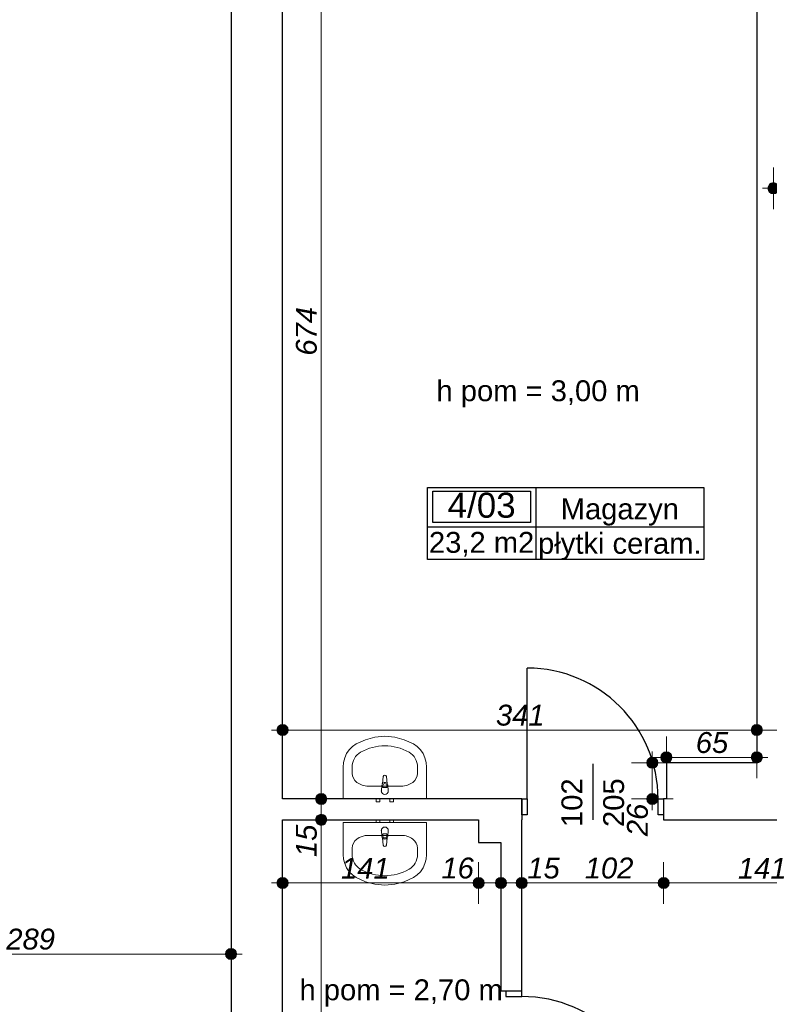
# Model space of a CAD drawing. Header units: millimetres. Extents: x -170998 to -45998, y 10557 to 52557.
# Tile 44 of 92: x -145708 to -140318, y 33754 to 40828. Entities that reach past the tile are written whole.
import ezdxf
from ezdxf.enums import TextEntityAlignment as Align

# ---------------------------------------------------------------- set-up
doc = ezdxf.new("R2010")
doc.units = ezdxf.units.MM
doc.header["$MEASUREMENT"] = 0
for name, color, linetype in [('Drzwi', 7, 'Continuous'), ('Obiekt', 7, 'Continuous'), ('Strefa', 7, 'Continuous'), ('Słup', 7, 'Continuous'), ('Tekst', 7, 'Continuous'), ('Wymiary', 7, 'Continuous'), ('Ściana', 7, 'Continuous')]:
    doc.layers.add(name, color=color, linetype=linetype)
doc.styles.add('Arial', font='txt')
doc.styles.add('Times new roman', font='txt')
doc.dimstyles.new('GENERATED_STYLE__1', dxfattribs={"dimtxt": 150, "dimasz": 152, "dimexe": 0.18, "dimexo": 0, "dimgap": 0.09, "dimtad": 1, "dimtih": 1, "dimtoh": 1, "dimlfac": 0.1, "dimzin": 0, "dimdsep": 46, "dimtxsty": 'Arial', "dimblk": 'ARROWHEAD_11', "dimblk1": 'ARROWHEAD_11', "dimblk2": 'ARROWHEAD_11', "dimcen": 0.09, "dimclrd": 114, "dimclre": 114, "dimclrt": 114, "dimazin": 0, "dimtfac": 1, "dimtdec": 4, "dimtmove": 0, "dimatfit": 3, "dimfxl": 1, "dimtolj": 1, "dimtzin": 0, "dimarcsym": 0})
doc.dimstyles.new('GENERATED_STYLE__2', dxfattribs={"dimtxt": 150, "dimasz": 152, "dimexe": 0.18, "dimexo": 0, "dimgap": 0.09, "dimtad": 1, "dimlfac": 0.1, "dimzin": 0, "dimdsep": 46, "dimtxsty": 'Arial', "dimblk": 'ARROWHEAD_11', "dimblk1": 'ARROWHEAD_11', "dimblk2": 'ARROWHEAD_11', "dimcen": 0.09, "dimclrd": 114, "dimclre": 114, "dimclrt": 114, "dimazin": 0, "dimtfac": 1, "dimtdec": 4, "dimtmove": 0, "dimatfit": 3, "dimfxl": 1, "dimtolj": 1, "dimtzin": 0, "dimarcsym": 0})

# ---------------------------------------------------------------- blocks, each defined once
blk = doc.blocks.new('Magazyn_4_03_3', base_point=(-141997.1, 37184.9))
at = {"layer": 'Strefa'}
for p, q in [((-142776.1, 37467.7), (-140788.9, 37467.7)), ((-142776.1, 36949.2), (-142776.1, 37467.7)), ((-142737.2, 37441.8), (-142036, 37441.8)), ((-142737.2, 37215.5), (-142737.2, 37441.8)), ((-142036, 37441.8), (-142036, 37215.5)), ((-141997.1, 37467.7), (-141997.1, 36949.2)), ((-140788.9, 37467.7), (-140788.9, 36949.2)), ((-142036, 37215.5), (-142737.2, 37215.5)), ((-142776.1, 37184.9), (-140788.9, 37184.9)), ((-140788.9, 36949.2), (-142776.1, 36949.2))]:
    blk.add_line(p, q, dxfattribs=at)
at = {"layer": 'Strefa', "style": 'Arial'}
for tag, height, p in [('ROOM_NUMBER', 180, (-142386.6, 37339.8)), ('ROOM_NAME', 150, (-141393, 37313.3)), ('ROOM_CALC_AREA', 150, (-142386.6, 37072.8)), ('floor_f', 150, (-141393, 37065.8))]:
    blk.add_attdef(tag, text='', height=height, dxfattribs=at).set_placement(p, align=Align.MIDDLE_CENTER)
blk = doc.blocks.new('*D143')
at = {"layer": 'Wymiary', "linetype": 'Continuous', "lineweight": 13}
for points in [[(-143778, 34625.8), (-143781.1, 34641.1), (-143789.7, 34654.1), (-143802.7, 34662.8), (-143818, 34665.8), (-143833.3, 34662.8), (-143846.3, 34654.1), (-143855, 34641.1), (-143858, 34625.8), (-143855, 34610.5), (-143846.3, 34597.5), (-143833.3, 34588.9), (-143818, 34585.8), (-143802.7, 34588.9), (-143789.7, 34597.5), (-143781.1, 34610.5)], [(-142368, 34625.8), (-142371.1, 34641.1), (-142379.7, 34654.1), (-142392.7, 34662.8), (-142408, 34665.8), (-142423.3, 34662.8), (-142436.3, 34654.1), (-142445, 34641.1), (-142448, 34625.8), (-142445, 34610.5), (-142436.3, 34597.5), (-142423.3, 34588.9), (-142408, 34585.8), (-142392.7, 34588.9), (-142379.7, 34597.5), (-142371.1, 34610.5)]]:
    blk.add_hatch(color=114, dxfattribs=at).paths.add_polyline_path(points)
at = {"layer": 'Wymiary', "color": 114, "lineweight": 13}
for p, q in [((-143818, 34665.8), (-143818, 34775.8)), ((-142408, 34665.8), (-142408, 34775.8)), ((-143898, 34625.8), (-143858, 34625.8)), ((-143778, 34625.8), (-142448, 34625.8)), ((-143818, 34475.8), (-143818, 34585.8)), ((-142408, 34475.8), (-142408, 34585.8))]:
    blk.add_line(p, q, dxfattribs=at)
for centre in [(-143818, 34625.8), (-142408, 34625.8)]:
    blk.add_circle(centre, 40, dxfattribs=at)
at = {"layer": 'Wymiary', "color": 114, "lineweight": 13, "char_height": 150, "attachment_point": 7, "style": 'Arial'}
for s, insert in [('\\A1;{\\fArial|b0|i1|c238|p38;16}', (-142675.7, 34655.8)), ('\\A1;{\\fArial|b0|i1|c238|p38;141}', (-143397.6, 34655.8))]:
    blk.add_mtext(s, dxfattribs=dict(at, insert=insert))
blk = doc.blocks.new('ARROWHEAD_11')
at = {"color": 0, "linetype": 'Continuous', "lineweight": 0}
blk.add_line((0, 0), (-1, 0), dxfattribs=at)
at = {"color": 0, "linetype": 'Continuous', "lineweight": 0, "const_width": 0.25, "flags": 128}
blk.add_lwpolyline([(-0.125, 0, 1), (0.125, 0, 1)], format="xyb", close=True, dxfattribs=at)
blk = doc.blocks.new('*D144')
at = {"layer": 'Wymiary', "linetype": 'Continuous', "lineweight": 13}
for points in [[(-142368, 34625.8), (-142371.1, 34641.1), (-142379.7, 34654.1), (-142392.7, 34662.8), (-142408, 34665.8), (-142423.3, 34662.8), (-142436.3, 34654.1), (-142445, 34641.1), (-142448, 34625.8), (-142445, 34610.5), (-142436.3, 34597.5), (-142423.3, 34588.9), (-142408, 34585.8), (-142392.7, 34588.9), (-142379.7, 34597.5), (-142371.1, 34610.5)], [(-142208, 34625.8), (-142211.1, 34641.1), (-142219.7, 34654.1), (-142232.7, 34662.8), (-142248, 34665.8), (-142263.3, 34662.8), (-142276.3, 34654.1), (-142285, 34641.1), (-142288, 34625.8), (-142285, 34610.5), (-142276.3, 34597.5), (-142263.3, 34588.9), (-142248, 34585.8), (-142232.7, 34588.9), (-142219.7, 34597.5), (-142211.1, 34610.5)]]:
    blk.add_hatch(color=114, dxfattribs=at).paths.add_polyline_path(points)
at = {"layer": 'Wymiary', "color": 114, "lineweight": 13}
for p, q in [((-142408, 34665.8), (-142408, 34775.8)), ((-142248, 34665.8), (-142248, 34775.8)), ((-142368, 34625.8), (-142288, 34625.8)), ((-142408, 34475.8), (-142408, 34585.8)), ((-142248, 34475.8), (-142248, 34585.8))]:
    blk.add_line(p, q, dxfattribs=at)
for centre in [(-142408, 34625.8), (-142248, 34625.8)]:
    blk.add_circle(centre, 40, dxfattribs=at)
blk = doc.blocks.new('*D145')
at = {"layer": 'Wymiary', "linetype": 'Continuous', "lineweight": 13}
for points in [[(-142208, 34625.8), (-142211.1, 34641.1), (-142219.7, 34654.1), (-142232.7, 34662.8), (-142248, 34665.8), (-142263.3, 34662.8), (-142276.3, 34654.1), (-142285, 34641.1), (-142288, 34625.8), (-142285, 34610.5), (-142276.3, 34597.5), (-142263.3, 34588.9), (-142248, 34585.8), (-142232.7, 34588.9), (-142219.7, 34597.5), (-142211.1, 34610.5)], [(-142058, 34625.8), (-142061.1, 34641.1), (-142069.7, 34654.1), (-142082.7, 34662.8), (-142098, 34665.8), (-142113.3, 34662.8), (-142126.3, 34654.1), (-142135, 34641.1), (-142138, 34625.8), (-142135, 34610.5), (-142126.3, 34597.5), (-142113.3, 34588.9), (-142098, 34585.8), (-142082.7, 34588.9), (-142069.7, 34597.5), (-142061.1, 34610.5)]]:
    blk.add_hatch(color=114, dxfattribs=at).paths.add_polyline_path(points)
at = {"layer": 'Wymiary', "color": 114, "lineweight": 13}
for p, q in [((-142248, 34665.8), (-142248, 34775.8)), ((-142098, 34665.8), (-142098, 34775.8)), ((-142208, 34625.8), (-142138, 34625.8)), ((-142248, 34475.8), (-142248, 34585.8)), ((-142098, 34475.8), (-142098, 34585.8))]:
    blk.add_line(p, q, dxfattribs=at)
for centre in [(-142248, 34625.8), (-142098, 34625.8)]:
    blk.add_circle(centre, 40, dxfattribs=at)
blk = doc.blocks.new('*D146')
at = {"layer": 'Wymiary', "linetype": 'Continuous', "lineweight": 13}
for points in [[(-142058, 34625.8), (-142061.1, 34641.1), (-142069.7, 34654.1), (-142082.7, 34662.8), (-142098, 34665.8), (-142113.3, 34662.8), (-142126.3, 34654.1), (-142135, 34641.1), (-142138, 34625.8), (-142135, 34610.5), (-142126.3, 34597.5), (-142113.3, 34588.9), (-142098, 34585.8), (-142082.7, 34588.9), (-142069.7, 34597.5), (-142061.1, 34610.5)], [(-141038, 34625.8), (-141041.1, 34641.1), (-141049.7, 34654.1), (-141062.7, 34662.8), (-141078, 34665.8), (-141093.3, 34662.8), (-141106.3, 34654.1), (-141115, 34641.1), (-141118, 34625.8), (-141115, 34610.5), (-141106.3, 34597.5), (-141093.3, 34588.9), (-141078, 34585.8), (-141062.7, 34588.9), (-141049.7, 34597.5), (-141041.1, 34610.5)]]:
    blk.add_hatch(color=114, dxfattribs=at).paths.add_polyline_path(points)
at = {"layer": 'Wymiary', "color": 114, "lineweight": 13}
for p, q in [((-142098, 34665.8), (-142098, 34775.8)), ((-141078, 34665.8), (-141078, 34775.8)), ((-142058, 34625.8), (-141118, 34625.8)), ((-142098, 34475.8), (-142098, 34585.8)), ((-141078, 34475.8), (-141078, 34585.8))]:
    blk.add_line(p, q, dxfattribs=at)
for centre in [(-142098, 34625.8), (-141078, 34625.8)]:
    blk.add_circle(centre, 40, dxfattribs=at)
at = {"layer": 'Wymiary', "color": 114, "lineweight": 13, "char_height": 150, "attachment_point": 7, "style": 'Arial'}
for s, insert in [('\\A1;{\\fArial|b0|i1|c238|p38;102}', (-141644.9, 34655.8)), ('\\A1;{\\fArial|b0|i1|c238|p38;15}', (-142058, 34655.8))]:
    blk.add_mtext(s, dxfattribs=dict(at, insert=insert))
blk = doc.blocks.new('*D147')
at = {"layer": 'Wymiary', "linetype": 'Continuous', "lineweight": 13}
for points in [[(-141038, 34625.8), (-141041.1, 34641.1), (-141049.7, 34654.1), (-141062.7, 34662.8), (-141078, 34665.8), (-141093.3, 34662.8), (-141106.3, 34654.1), (-141115, 34641.1), (-141118, 34625.8), (-141115, 34610.5), (-141106.3, 34597.5), (-141093.3, 34588.9), (-141078, 34585.8), (-141062.7, 34588.9), (-141049.7, 34597.5), (-141041.1, 34610.5)], [(-139628, 34625.8), (-139631.1, 34641.1), (-139639.7, 34654.1), (-139652.7, 34662.8), (-139668, 34665.8), (-139683.3, 34662.8), (-139696.3, 34654.1), (-139705, 34641.1), (-139708, 34625.8), (-139705, 34610.5), (-139696.3, 34597.5), (-139683.3, 34588.9), (-139668, 34585.8), (-139652.7, 34588.9), (-139639.7, 34597.5), (-139631.1, 34610.5)]]:
    blk.add_hatch(color=114, dxfattribs=at).paths.add_polyline_path(points)
at = {"layer": 'Wymiary', "color": 114, "lineweight": 13}
for p, q in [((-141078, 34665.8), (-141078, 34775.8)), ((-139668, 34665.8), (-139668, 34775.8)), ((-141038, 34625.8), (-139708, 34625.8)), ((-141078, 34475.8), (-141078, 34585.8)), ((-139668, 34475.8), (-139668, 34585.8))]:
    blk.add_line(p, q, dxfattribs=at)
for centre in [(-141078, 34625.8), (-139668, 34625.8)]:
    blk.add_circle(centre, 40, dxfattribs=at)
at = {"layer": 'Wymiary', "color": 114, "lineweight": 13, "insert": (-140543.8, 34655.8), "char_height": 150, "attachment_point": 7, "style": 'Arial'}
blk.add_mtext('\\A1;{\\fArial|b0|i1|c238|p38;141}', dxfattribs=at)
blk = doc.blocks.new('*D178')
at = {"layer": 'Wymiary', "linetype": 'Continuous', "lineweight": 13}
for points in [[(-143500, 35079.3), (-143503, 35094.6), (-143511.7, 35107.6), (-143524.7, 35116.3), (-143540, 35119.3), (-143555.3, 35116.3), (-143568.3, 35107.6), (-143576.9, 35094.6), (-143580, 35079.3), (-143576.9, 35064), (-143568.3, 35051), (-143555.3, 35042.4), (-143540, 35039.3), (-143524.7, 35042.4), (-143511.7, 35051), (-143503, 35064)], [(-143500, 31949.3), (-143503, 31964.6), (-143511.7, 31977.6), (-143524.7, 31986.2), (-143540, 31989.3), (-143555.3, 31986.2), (-143568.3, 31977.6), (-143576.9, 31964.6), (-143580, 31949.3), (-143576.9, 31934), (-143568.3, 31921), (-143555.3, 31912.3), (-143540, 31909.3), (-143524.7, 31912.3), (-143511.7, 31921), (-143503, 31934)]]:
    blk.add_hatch(color=114, dxfattribs=at).paths.add_polyline_path(points)
at = {"layer": 'Wymiary', "color": 114, "lineweight": 13}
for p, q in [((-143580, 35079.3), (-143690, 35079.3)), ((-143540, 31989.3), (-143540, 35039.3)), ((-143390, 35079.3), (-143500, 35079.3)), ((-143580, 31949.3), (-143690, 31949.3)), ((-143540, 31869.3), (-143540, 31909.3)), ((-143390, 31949.3), (-143500, 31949.3))]:
    blk.add_line(p, q, dxfattribs=at)
for centre in [(-143540, 35079.3), (-143540, 31949.3)]:
    blk.add_circle(centre, 40, dxfattribs=at)
at = {"layer": 'Wymiary', "color": 114, "lineweight": 13, "char_height": 150, "attachment_point": 7, "rotation": 90, "style": 'Arial'}
for s, insert in [('\\A1;{\\fArial|b0|i1|c238|p38;15}', (-143570, 34811.7)), ('\\A1;{\\fArial|b0|i1|c238|p38;313}', (-143570, 33229.7))]:
    blk.add_mtext(s, dxfattribs=dict(at, insert=insert))
blk = doc.blocks.new('*D179')
at = {"layer": 'Wymiary', "linetype": 'Continuous', "lineweight": 13}
for points in [[(-143500, 35229.3), (-143503, 35244.6), (-143511.7, 35257.6), (-143524.7, 35266.3), (-143540, 35269.3), (-143555.3, 35266.3), (-143568.3, 35257.6), (-143576.9, 35244.6), (-143580, 35229.3), (-143576.9, 35214), (-143568.3, 35201), (-143555.3, 35192.4), (-143540, 35189.3), (-143524.7, 35192.4), (-143511.7, 35201), (-143503, 35214)], [(-143500, 35079.3), (-143503, 35094.6), (-143511.7, 35107.6), (-143524.7, 35116.3), (-143540, 35119.3), (-143555.3, 35116.3), (-143568.3, 35107.6), (-143576.9, 35094.6), (-143580, 35079.3), (-143576.9, 35064), (-143568.3, 35051), (-143555.3, 35042.4), (-143540, 35039.3), (-143524.7, 35042.4), (-143511.7, 35051), (-143503, 35064)]]:
    blk.add_hatch(color=114, dxfattribs=at).paths.add_polyline_path(points)
at = {"layer": 'Wymiary', "color": 114, "lineweight": 13}
for p, q in [((-143580, 35229.3), (-143690, 35229.3)), ((-143540, 35119.3), (-143540, 35189.3)), ((-143390, 35229.3), (-143500, 35229.3)), ((-143580, 35079.3), (-143690, 35079.3)), ((-143390, 35079.3), (-143500, 35079.3))]:
    blk.add_line(p, q, dxfattribs=at)
for centre in [(-143540, 35229.3), (-143540, 35079.3)]:
    blk.add_circle(centre, 40, dxfattribs=at)
blk = doc.blocks.new('*D180')
at = {"layer": 'Wymiary', "linetype": 'Continuous', "lineweight": 13}
for points in [[(-143500, 41941.4), (-143503, 41956.7), (-143511.7, 41969.7), (-143524.7, 41978.3), (-143540, 41981.4), (-143555.3, 41978.3), (-143568.3, 41969.7), (-143576.9, 41956.7), (-143580, 41941.4), (-143576.9, 41926.1), (-143568.3, 41913.1), (-143555.3, 41904.4), (-143540, 41901.4), (-143524.7, 41904.4), (-143511.7, 41913.1), (-143503, 41926.1)], [(-143500, 35229.3), (-143503, 35244.6), (-143511.7, 35257.6), (-143524.7, 35266.3), (-143540, 35269.3), (-143555.3, 35266.3), (-143568.3, 35257.6), (-143576.9, 35244.6), (-143580, 35229.3), (-143576.9, 35214), (-143568.3, 35201), (-143555.3, 35192.4), (-143540, 35189.3), (-143524.7, 35192.4), (-143511.7, 35201), (-143503, 35214)]]:
    blk.add_hatch(color=114, dxfattribs=at).paths.add_polyline_path(points)
at = {"layer": 'Wymiary', "color": 114, "lineweight": 13}
for p, q in [((-143540, 41981.4), (-143540, 42021.4)), ((-143580, 41941.4), (-143690, 41941.4)), ((-143540, 35269.3), (-143540, 41901.4)), ((-143390, 41941.4), (-143500, 41941.4)), ((-143580, 35229.3), (-143690, 35229.3)), ((-143390, 35229.3), (-143500, 35229.3))]:
    blk.add_line(p, q, dxfattribs=at)
for centre in [(-143540, 41941.4), (-143540, 35229.3)]:
    blk.add_circle(centre, 40, dxfattribs=at)
at = {"layer": 'Wymiary', "color": 114, "lineweight": 13, "insert": (-143570, 38414.6), "char_height": 150, "attachment_point": 7, "rotation": 90, "style": 'Arial'}
blk.add_mtext('\\A1;{\\fArial|b0|i1|c238|p38;674}', dxfattribs=at)
blk = doc.blocks.new('*D348')
at = {"layer": 'Wymiary', "linetype": 'Continuous', "lineweight": 13}
for points in [[(-141119.6, 35489.3), (-141122.7, 35504.6), (-141131.3, 35517.6), (-141144.3, 35526.3), (-141159.6, 35529.3), (-141174.9, 35526.3), (-141187.9, 35517.6), (-141196.6, 35504.6), (-141199.6, 35489.3), (-141196.6, 35474), (-141187.9, 35461), (-141174.9, 35452.4), (-141159.6, 35449.3), (-141144.3, 35452.4), (-141131.3, 35461), (-141122.7, 35474)], [(-141119.6, 35229.3), (-141122.7, 35244.6), (-141131.3, 35257.6), (-141144.3, 35266.3), (-141159.6, 35269.3), (-141174.9, 35266.3), (-141187.9, 35257.6), (-141196.6, 35244.6), (-141199.6, 35229.3), (-141196.6, 35214), (-141187.9, 35201), (-141174.9, 35192.4), (-141159.6, 35189.3), (-141144.3, 35192.4), (-141131.3, 35201), (-141122.7, 35214)]]:
    blk.add_hatch(color=114, dxfattribs=at).paths.add_polyline_path(points)
at = {"layer": 'Wymiary', "color": 114, "lineweight": 13}
for p, q in [((-141159.6, 35529.3), (-141159.6, 35569.3)), ((-141199.6, 35489.3), (-141309.6, 35489.3)), ((-141159.6, 35269.3), (-141159.6, 35449.3)), ((-141009.6, 35489.3), (-141119.6, 35489.3)), ((-141199.6, 35229.3), (-141309.6, 35229.3)), ((-141159.6, 35149.3), (-141159.6, 35189.3)), ((-141009.6, 35229.3), (-141119.6, 35229.3))]:
    blk.add_line(p, q, dxfattribs=at)
for centre in [(-141159.6, 35489.3), (-141159.6, 35229.3)]:
    blk.add_circle(centre, 40, dxfattribs=at)
at = {"layer": 'Wymiary', "color": 114, "lineweight": 13, "insert": (-141189.6, 34961.7), "char_height": 150, "attachment_point": 7, "rotation": 90, "style": 'Arial'}
blk.add_mtext('\\A1;{\\fArial|b0|i1|c238|p38;26}', dxfattribs=at)
blk = doc.blocks.new('*D349')
at = {"layer": 'Wymiary', "linetype": 'Continuous', "lineweight": 13}
for points in [[(-141018, 35527.5), (-141021.1, 35542.8), (-141029.7, 35555.7), (-141042.7, 35564.4), (-141058, 35567.5), (-141073.3, 35564.4), (-141086.3, 35555.7), (-141095, 35542.8), (-141098, 35527.5), (-141095, 35512.2), (-141086.3, 35499.2), (-141073.3, 35490.5), (-141058, 35487.5), (-141042.7, 35490.5), (-141029.7, 35499.2), (-141021.1, 35512.2)], [(-140368, 35527.5), (-140371.1, 35542.8), (-140379.7, 35555.7), (-140392.7, 35564.4), (-140408, 35567.5), (-140423.3, 35564.4), (-140436.3, 35555.7), (-140445, 35542.8), (-140448, 35527.5), (-140445, 35512.2), (-140436.3, 35499.2), (-140423.3, 35490.5), (-140408, 35487.5), (-140392.7, 35490.5), (-140379.7, 35499.2), (-140371.1, 35512.2)]]:
    blk.add_hatch(color=114, dxfattribs=at).paths.add_polyline_path(points)
at = {"layer": 'Wymiary', "color": 114, "lineweight": 13}
for p, q in [((-141058, 35567.5), (-141058, 35677.5)), ((-140408, 35567.5), (-140408, 35677.5)), ((-141138, 35527.5), (-141098, 35527.5)), ((-141018, 35527.5), (-140448, 35527.5)), ((-140368, 35527.5), (-140328, 35527.5)), ((-141058, 35377.5), (-141058, 35487.5)), ((-140408, 35377.5), (-140408, 35487.5))]:
    blk.add_line(p, q, dxfattribs=at)
for centre in [(-141058, 35527.5), (-140408, 35527.5)]:
    blk.add_circle(centre, 40, dxfattribs=at)
at = {"layer": 'Wymiary', "color": 114, "lineweight": 13, "insert": (-140846.8, 35557.5), "char_height": 150, "attachment_point": 7, "style": 'Arial'}
blk.add_mtext('\\A1;{\\fArial|b0|i1|c238|p38;65}', dxfattribs=at)
blk = doc.blocks.new('*D350')
at = {"layer": 'Wymiary', "linetype": 'Continuous', "lineweight": 13}
for points in [[(-143778, 35724.3), (-143781.1, 35739.6), (-143789.7, 35752.6), (-143802.7, 35761.3), (-143818, 35764.3), (-143833.3, 35761.3), (-143846.3, 35752.6), (-143855, 35739.6), (-143858, 35724.3), (-143855, 35709), (-143846.3, 35696), (-143833.3, 35687.4), (-143818, 35684.3), (-143802.7, 35687.4), (-143789.7, 35696), (-143781.1, 35709)], [(-140368, 35724.3), (-140371.1, 35739.6), (-140379.7, 35752.6), (-140392.7, 35761.3), (-140408, 35764.3), (-140423.3, 35761.3), (-140436.3, 35752.6), (-140445, 35739.6), (-140448, 35724.3), (-140445, 35709), (-140436.3, 35696), (-140423.3, 35687.4), (-140408, 35684.3), (-140392.7, 35687.4), (-140379.7, 35696), (-140371.1, 35709)]]:
    blk.add_hatch(color=114, dxfattribs=at).paths.add_polyline_path(points)
at = {"layer": 'Wymiary', "color": 114, "lineweight": 13}
for p, q in [((-143818, 35764.3), (-143818, 35874.3)), ((-140408, 35764.3), (-140408, 35874.3)), ((-143898, 35724.3), (-143858, 35724.3)), ((-143818, 35574.3), (-143818, 35684.3)), ((-143778, 35724.3), (-140448, 35724.3)), ((-140408, 35574.3), (-140408, 35684.3))]:
    blk.add_line(p, q, dxfattribs=at)
for centre in [(-143818, 35724.3), (-140408, 35724.3)]:
    blk.add_circle(centre, 40, dxfattribs=at)
at = {"layer": 'Wymiary', "color": 114, "lineweight": 13, "insert": (-142283.8, 35754.3), "char_height": 150, "attachment_point": 7, "style": 'Arial'}
blk.add_mtext('\\A1;{\\fArial|b0|i1|c238|p38;341}', dxfattribs=at)
blk = doc.blocks.new('*D351')
at = {"layer": 'Wymiary', "linetype": 'Continuous', "lineweight": 13}
for points in [[(-140368, 35724.3), (-140371.1, 35739.6), (-140379.7, 35752.6), (-140392.7, 35761.3), (-140408, 35764.3), (-140423.3, 35761.3), (-140436.3, 35752.6), (-140445, 35739.6), (-140448, 35724.3), (-140445, 35709), (-140436.3, 35696), (-140423.3, 35687.4), (-140408, 35684.3), (-140392.7, 35687.4), (-140379.7, 35696), (-140371.1, 35709)], [(-139768, 35724.3), (-139771.1, 35739.6), (-139779.7, 35752.6), (-139792.7, 35761.3), (-139808, 35764.3), (-139823.3, 35761.3), (-139836.3, 35752.6), (-139845, 35739.6), (-139848, 35724.3), (-139845, 35709), (-139836.3, 35696), (-139823.3, 35687.4), (-139808, 35684.3), (-139792.7, 35687.4), (-139779.7, 35696), (-139771.1, 35709)]]:
    blk.add_hatch(color=114, dxfattribs=at).paths.add_polyline_path(points)
at = {"layer": 'Wymiary', "color": 114, "lineweight": 13}
for p, q in [((-140408, 35764.3), (-140408, 35874.3)), ((-139808, 35764.3), (-139808, 35874.3)), ((-140408, 35574.3), (-140408, 35684.3)), ((-140368, 35724.3), (-139848, 35724.3)), ((-139808, 35574.3), (-139808, 35684.3))]:
    blk.add_line(p, q, dxfattribs=at)
for centre in [(-140408, 35724.3), (-139808, 35724.3)]:
    blk.add_circle(centre, 40, dxfattribs=at)
at = {"layer": 'Wymiary', "color": 114, "lineweight": 13, "insert": (-140221.8, 35754.3), "char_height": 150, "attachment_point": 7, "style": 'Arial'}
blk.add_mtext('\\A1;{\\fArial|b0|i1|c238|p38;60}', dxfattribs=at)
blk = doc.blocks.new('*D360')
at = {"layer": 'Wymiary', "linetype": 'Continuous', "lineweight": 13}
for points in [[(-140248, 39617.3), (-140251.1, 39632.6), (-140259.7, 39645.6), (-140272.7, 39654.3), (-140288, 39657.3), (-140303.3, 39654.3), (-140316.3, 39645.6), (-140325, 39632.6), (-140328, 39617.3), (-140325, 39602), (-140316.3, 39589), (-140303.3, 39580.4), (-140288, 39577.3), (-140272.7, 39580.4), (-140259.7, 39589), (-140251.1, 39602)], [(-139768, 39617.3), (-139771.1, 39632.6), (-139779.7, 39645.6), (-139792.7, 39654.3), (-139808, 39657.3), (-139823.3, 39654.3), (-139836.3, 39645.6), (-139845, 39632.6), (-139848, 39617.3), (-139845, 39602), (-139836.3, 39589), (-139823.3, 39580.4), (-139808, 39577.3), (-139792.7, 39580.4), (-139779.7, 39589), (-139771.1, 39602)]]:
    blk.add_hatch(color=114, dxfattribs=at).paths.add_polyline_path(points)
at = {"layer": 'Wymiary', "color": 114, "lineweight": 13}
for p, q in [((-140288, 39657.3), (-140288, 39767.3)), ((-139808, 39657.3), (-139808, 39767.3)), ((-140368, 39617.3), (-140328, 39617.3)), ((-140288, 39467.3), (-140288, 39577.3)), ((-140248, 39617.3), (-139848, 39617.3)), ((-139808, 39467.3), (-139808, 39577.3))]:
    blk.add_line(p, q, dxfattribs=at)
for centre in [(-140288, 39617.3), (-139808, 39617.3)]:
    blk.add_circle(centre, 40, dxfattribs=at)
at = {"layer": 'Wymiary', "color": 114, "lineweight": 13, "insert": (-140161.8, 39647.3), "char_height": 150, "attachment_point": 7, "style": 'Arial'}
blk.add_mtext('\\A1;{\\fArial|b0|i1|c238|p38;48}', dxfattribs=at)
blk = doc.blocks.new('*D677')
at = {"layer": 'Wymiary', "linetype": 'Continuous', "lineweight": 13}
for points in [[(-147038, 34115.2), (-147041.1, 34130.5), (-147049.7, 34143.5), (-147062.7, 34152.2), (-147078, 34155.2), (-147093.3, 34152.2), (-147106.3, 34143.5), (-147115, 34130.5), (-147118, 34115.2), (-147115, 34099.9), (-147106.3, 34086.9), (-147093.3, 34078.3), (-147078, 34075.2), (-147062.7, 34078.3), (-147049.7, 34086.9), (-147041.1, 34099.9)], [(-144148, 34115.2), (-144151.1, 34130.5), (-144159.7, 34143.5), (-144172.7, 34152.2), (-144188, 34155.2), (-144203.3, 34152.2), (-144216.3, 34143.5), (-144225, 34130.5), (-144228, 34115.2), (-144225, 34099.9), (-144216.3, 34086.9), (-144203.3, 34078.3), (-144188, 34075.2), (-144172.7, 34078.3), (-144159.7, 34086.9), (-144151.1, 34099.9)]]:
    blk.add_hatch(color=114, dxfattribs=at).paths.add_polyline_path(points)
at = {"layer": 'Wymiary', "color": 114, "lineweight": 13}
for p, q in [((-147078, 34155.2), (-147078, 34265.2)), ((-144188, 34155.2), (-144188, 34265.2)), ((-147038, 34115.2), (-144228, 34115.2)), ((-144148, 34115.2), (-144108, 34115.2)), ((-147078, 33965.2), (-147078, 34075.2)), ((-144188, 33965.2), (-144188, 34075.2))]:
    blk.add_line(p, q, dxfattribs=at)
for centre in [(-147078, 34115.2), (-144188, 34115.2)]:
    blk.add_circle(centre, 40, dxfattribs=at)
at = {"layer": 'Wymiary', "color": 114, "lineweight": 13, "insert": (-145803.8, 34145.2), "char_height": 150, "attachment_point": 7, "style": 'Arial'}
blk.add_mtext('\\A1;{\\fArial|b0|i1|c238|p38;289}', dxfattribs=at)

msp = doc.modelspace()

# ---------------------------------------------------------------- linework, layer by layer
at = {"layer": 'Drzwi'}
for p, q in [((-142058.018, 35229.32), (-142058.018, 36169.32)), ((-142098.018, 35229.32), (-142058.018, 35229.32)), ((-142098.018, 35114.32), (-142098.018, 35229.32)), ((-142098.018, 35229.32), (-142098.018, 35114.32)), ((-142058.018, 35229.32), (-142058.018, 35114.32)), ((-141118.018, 35114.32), (-141118.018, 35229.32)), ((-141118.018, 35229.32), (-141078.018, 35229.32)), ((-141078.018, 35229.32), (-141078.018, 35114.32)), ((-141078.018, 35229.32), (-141078.018, 35114.32)), ((-142058.018, 35114.32), (-142098.018, 35114.32)), ((-141078.018, 35114.32), (-141118.018, 35114.32)), ((-142213.018, 33849.281), (-142213.018, 33809.281)), ((-142098.018, 33849.281), (-142213.018, 33849.281)), ((-142098.018, 33849.281), (-142213.018, 33849.281)), ((-142098.018, 33809.281), (-142098.018, 33849.281)), ((-142213.018, 33809.281), (-142098.018, 33809.281))]:
    msp.add_line(p, q, dxfattribs=at)
for centre, radius in [((-142058.018, 35229.32), 940), ((-142098.018, 32849.281), 960)]:
    msp.add_arc(centre, radius, 0, 90, dxfattribs=at)
at = {"layer": 'Obiekt', "color": 8, "lineweight": 5}
for p, q in [((-143222.517, 35654.853), (-143153.496, 35673.151)), ((-143153.496, 35673.151), (-143082.535, 35679.307)), ((-143082.535, 35679.307), (-143011.573, 35673.151)), ((-143011.573, 35673.151), (-142942.553, 35654.853)), ((-143338.044, 35582.727), (-143314.687, 35606.181)), ((-143314.687, 35606.181), (-143287.709, 35624.911)), ((-143287.709, 35624.911), (-143222.517, 35654.853)), ((-142942.553, 35654.853), (-142877.361, 35624.911)), ((-142877.361, 35624.911), (-142850.383, 35606.181)), ((-142850.383, 35606.181), (-142827.026, 35582.727)), ((-143379.64, 35492.133), (-143371.048, 35524.778)), ((-143371.048, 35524.778), (-143357.033, 35555.301)), ((-143357.033, 35555.301), (-143338.044, 35582.727)), ((-142827.026, 35582.727), (-142808.036, 35555.301)), ((-142808.036, 35555.301), (-142794.022, 35524.778)), ((-142794.022, 35524.778), (-142785.43, 35492.133)), ((-143382.535, 35458.411), (-143379.64, 35492.133)), ((-143382.535, 35229.32), (-143382.535, 35458.411)), ((-143317.317, 35412.593), (-143317.317, 35458.411)), ((-142847.752, 35412.593), (-142847.752, 35458.411)), ((-142785.43, 35492.133), (-142782.535, 35458.411)), ((-142782.535, 35458.411), (-142782.535, 35229.32)), ((-143100.265, 35338.105), (-143093.635, 35391.039)), ((-143071.435, 35391.039), (-143064.805, 35338.105)), ((-142963.709, 35321.639), (-143201.361, 35321.639)), ((-143107.535, 35286.639), (-143103.535, 35328.591)), ((-143096.135, 35326.42), (-143096.135, 35311.549)), ((-143096.135, 35311.549), (-143068.935, 35311.549)), ((-143068.935, 35311.549), (-143068.935, 35326.42)), ((-143061.535, 35328.591), (-143057.535, 35286.639)), ((-142782.535, 35229.32), (-143382.535, 35229.32)), ((-143146.035, 35209.32), (-143146.035, 35229.32)), ((-143146.035, 35229.32), (-143119.035, 35229.32)), ((-143119.035, 35209.32), (-143146.035, 35209.32)), ((-143119.035, 35229.32), (-143119.035, 35209.32)), ((-143046.035, 35209.32), (-143046.035, 35229.32)), ((-143046.035, 35229.32), (-143019.035, 35229.32)), ((-143019.035, 35209.32), (-143046.035, 35209.32)), ((-143019.035, 35229.32), (-143019.035, 35209.32)), ((-143382.535, 35059.755), (-143382.535, 34830.664)), ((-142782.535, 35059.755), (-143382.535, 35059.755)), ((-143119.035, 35079.755), (-143146.035, 35079.755)), ((-143146.035, 35079.755), (-143146.035, 35059.755)), ((-143146.035, 35059.755), (-143119.035, 35059.755)), ((-143119.035, 35059.755), (-143119.035, 35079.755)), ((-143019.035, 35079.755), (-143046.035, 35079.755)), ((-143046.035, 35079.755), (-143046.035, 35059.755)), ((-143046.035, 35059.755), (-143019.035, 35059.755)), ((-143019.035, 35059.755), (-143019.035, 35079.755)), ((-142782.535, 34830.664), (-142782.535, 35059.755)), ((-142963.709, 34967.437), (-143201.361, 34967.437)), ((-143107.535, 35002.437), (-143103.535, 34960.484)), ((-143100.265, 34950.971), (-143093.635, 34898.037)), ((-143096.135, 34962.656), (-143096.135, 34977.527)), ((-143096.135, 34977.527), (-143068.935, 34977.527)), ((-143071.435, 34898.037), (-143064.805, 34950.971)), ((-143068.935, 34977.527), (-143068.935, 34962.656)), ((-143061.535, 34960.484), (-143057.535, 35002.437)), ((-143382.535, 34830.664), (-143379.64, 34796.942)), ((-143317.317, 34876.482), (-143317.317, 34830.664)), ((-142847.752, 34876.482), (-142847.752, 34830.664)), ((-142785.43, 34796.942), (-142782.535, 34830.664)), ((-143379.64, 34796.942), (-143371.048, 34764.298)), ((-143371.048, 34764.298), (-143357.033, 34733.775)), ((-142808.036, 34733.775), (-142794.022, 34764.298)), ((-142794.022, 34764.298), (-142785.43, 34796.942)), ((-143357.033, 34733.775), (-143338.044, 34706.348)), ((-143338.044, 34706.348), (-143314.687, 34682.895)), ((-143314.687, 34682.895), (-143287.709, 34664.164)), ((-142877.361, 34664.164), (-142850.383, 34682.895)), ((-142850.383, 34682.895), (-142827.026, 34706.348)), ((-142827.026, 34706.348), (-142808.036, 34733.775)), ((-143287.709, 34664.164), (-143222.517, 34634.223)), ((-143222.517, 34634.223), (-143153.496, 34615.924)), ((-143153.496, 34615.924), (-143082.535, 34609.768)), ((-143082.535, 34609.768), (-143011.573, 34615.924)), ((-143011.573, 34615.924), (-142942.553, 34634.223)), ((-142942.553, 34634.223), (-142877.361, 34664.164))]:
    msp.add_line(p, q, dxfattribs=at)
at = {"layer": 'Obiekt'}
msp.add_line((-141588.018, 35480.699), (-141588.018, 35079.32), dxfattribs=at)
at = {"layer": 'Obiekt', "color": 8, "lineweight": 5}
for centre, radius, start, end in [((-143082.535, 35389.648), 11.187, 7.1389248, 172.8610752), ((-143082.535, 35326.691), 21.086, 147.2289746, 174.8303928), ((-143082.535, 35326.691), 21.086, 32.7710254, 147.2289746), ((-143082.535, 35326.42), 13.6, 0, 180), ((-143082.535, 35326.691), 21.086, 5.1696072, 32.7710254), ((-143082.535, 35286.639), 25, 180, 0), ((-143082.535, 35002.437), 25, 0, 180), ((-143082.535, 34962.384), 21.086, 185.1696072, 212.7710254), ((-143082.535, 34962.384), 21.086, 212.7710254, 327.2289746), ((-143082.535, 34962.656), 13.6, 180, 0), ((-143082.535, 34962.384), 21.086, 327.2289746, 354.8303928), ((-143082.535, 34899.427), 11.187, 187.1389248, 352.8610752)]:
    msp.add_arc(centre, radius, start, end, dxfattribs=at)
for centre, major_axis, ratio, start_param, end_param in [((-143082.535, 35229.32), (0, 381.818), 0.95652174, 5.78621047, 6.78016015), ((-143201.387, 35458.411), (0, 121.2), 0.95652174, 0.49697483, 1.57079633), ((-142963.683, 35458.411), (0, 121.2), 0.95652174, 4.71238898, 5.78621048), ((-143201.23, 35412.593), (116.066, 0), 0.78364566, 3.14159265, 4.71238898), ((-142963.839, 35412.593), (116.066, 0), 0.78364566, 4.71238898, 6.28318531), ((-143201.23, 34876.482), (116.066, 0), 0.78364566, 1.57079633, 3.14159265), ((-142963.839, 34876.482), (116.066, 0), 0.78364566, 0, 1.57079633), ((-143201.387, 34830.664), (0, 121.2), 0.95652174, 1.57079633, 2.64461782), ((-142963.683, 34830.664), (0, 121.2), 0.95652174, 3.63856748, 4.71238898), ((-143082.535, 35059.755), (0, 381.818), 0.95652174, 2.64461781, 3.63856749)]:
    msp.add_ellipse(centre, major_axis=major_axis, ratio=ratio, start_param=start_param, end_param=end_param, dxfattribs=at)
for p in [(-143071.435, 35391.039), (-143100.265, 35338.105), (-143061.535, 35328.591), (-143107.535, 35286.639), (-143107.535, 35002.437), (-143100.265, 34950.971), (-143061.535, 34960.484), (-143071.435, 34898.037)]:
    msp.add_point(p, dxfattribs=at)
at = {"layer": 'Słup'}
for p, q in [((-141058.018, 35489.32), (-141058.018, 35229.32)), ((-140408.018, 35489.32), (-141058.018, 35489.32)), ((-142408.018, 35079.32), (-142408.018, 34915.32)), ((-142408.018, 34915.32), (-142248.018, 34915.32))]:
    msp.add_line(p, q, dxfattribs=at)
at = {"layer": 'Ściana'}
for p, q in [((-142098.018, 35229.32), (-142098.018, 35114.32)), ((-141078.018, 35229.32), (-141078.018, 35114.32)), ((-142098.018, 35114.32), (-142098.018, 35079.32)), ((-141078.018, 35114.32), (-141078.018, 35079.32)), ((-142213.018, 33849.281), (-142248.018, 33849.281)), ((-142098.018, 33849.281), (-142213.018, 33849.281))]:
    msp.add_line(p, q, dxfattribs=at)
at = {"layer": 'Ściana', "flags": 128}
for points in [[(-144188.018, 42318.058), (-144188.018, 31609.281)], [(-140408.018, 42209.349), (-140408.018, 35489.32)], [(-143818.018, 35229.32), (-143818.018, 41941.392)], [(-142098.018, 35229.32), (-143818.018, 35229.32)], [(-141058.018, 35229.32), (-141078.018, 35229.32)], [(-143818.018, 31949.281), (-143818.018, 35079.32)], [(-143818.018, 35079.32), (-142408.018, 35079.32)], [(-142098.018, 33849.281), (-142098.018, 35079.32)], [(-141078.018, 35079.32), (-139668.018, 35079.32)], [(-142248.018, 34915.32), (-142248.018, 33849.281)]]:
    msp.add_lwpolyline(points, dxfattribs=at)

# ---------------------------------------------------------------- block references
at = {"layer": 'Strefa'}
ref = msp.add_blockref('Magazyn_4_03_3', (-141997.065, 37184.879), dxfattribs=at)
ref.add_attrib('ROOM_NAME', 'Magazyn', dxfattribs={"color": 7, "height": 150, "style": 'Arial'}).set_placement((-141392.98, 37313.279), align=Align.MIDDLE_CENTER)
ref.add_attrib('ROOM_NUMBER', '4/03', dxfattribs={"color": 7, "height": 180, "style": 'Arial'}).set_placement((-142386.585, 37339.826), align=Align.MIDDLE_CENTER)
ref.add_attrib('ROOM_CALC_AREA', '23,2 m2', dxfattribs={"color": 7, "height": 150, "style": 'Arial'}).set_placement((-142386.585, 37072.825), align=Align.MIDDLE_CENTER)
ref.add_attrib('floor_f', 'płytki ceram.', dxfattribs={"color": 7, "height": 150, "style": 'Arial'}).set_placement((-141392.98, 37065.779), align=Align.MIDDLE_CENTER)

# ---------------------------------------------------------------- texts
at = {"layer": 'Obiekt', "char_height": 150, "attachment_point": 7, "rotation": 90, "style": 'Arial'}
for s, insert in [('\\A1;{\\fArial|b0|i0|c238|p38;102}', (-141660.55, 35027.66)), ('\\A1;{\\fArial|b0|i0|c238|p38;205}', (-141360.55, 35027.66))]:
    msp.add_mtext(s, dxfattribs=dict(at, insert=insert))
at = {"layer": 'Tekst', "char_height": 150, "attachment_point": 2, "style": 'Times new roman'}
for s, insert in [('\\A1;{\\fArial|b0|i0|c0|p38;h pom = 3,00 m}', (-141980.417, 38237.223)), ('\\A1;{\\fArial|b0|i0|c0|p38;h pom = 2,70 m}', (-142965.286, 33932.853))]:
    msp.add_mtext(s, dxfattribs=dict(at, insert=insert))

# ---------------------------------------------------------------- dimensions: what is measured, and where the dimension line sits
at = {"layer": 'Wymiary', "color": 114, "lineweight": 13}
dim = msp.add_linear_dim(base=(-143539.974, 41941.392), p1=(-143818.018, 35229.32), p2=(-143818.018, 41941.392), angle=90, text='674', dimstyle='GENERATED_STYLE__2', dxfattribs=at)
dim.commit()
dim.dimension.update_dxf_attribs({"geometry": '*D180', "text_midpoint": (-143644.974, 38585.356), "dimtype": 160, "text_rotation": 90})
for base, p1, p2, picture, middle in [((-139808.018, 39617.325), (-140288.018, 38859.32), (-139808.018, 38859.32), '*D360', (-140048.018, 39722.325)), ((-139808.018, 35724.323), (-140408.018, 35489.32), (-139808.018, 37044.32), '*D351', (-140108.018, 35829.323)), ((-140408.018, 35724.323), (-143818.018, 35229.32), (-140408.018, 35489.32), '*D350', (-142113.018, 35829.323)), ((-140408.018, 35527.458), (-141058.018, 35489.32), (-140408.018, 35489.32), '*D349', (-140733.018, 35632.458)), ((-144188.018, 34115.206), (-147078.018, 35255.843), (-144188.018, 31609.281), '*D677', (-145633.018, 34220.206)), ((-142408.018, 34625.82), (-143818.018, 35079.32), (-142408.018, 35085.32), '*D143', (-143226.847, 34730.82)), ((-142248.018, 34625.82), (-142408.018, 35085.32), (-142248.018, 34915.32), '*D144', (-142561.847, 34730.82)), ((-141078.018, 34625.82), (-142098.018, 33589.301), (-141078.018, 35079.32), '*D146', (-141474.189, 34730.82)), ((-139668.018, 34625.82), (-141078.018, 35079.32), (-139668.018, 35079.32), '*D147', (-140373.018, 34730.82)), ((-142098.018, 34625.82), (-142248.018, 34915.32), (-142098.018, 33589.301), '*D145', (-141944.189, 34730.82))]:
    dim = msp.add_linear_dim(base=base, p1=p1, p2=p2, dimstyle='GENERATED_STYLE__1', dxfattribs=at)
    dim.commit()
    dim.dimension.update_dxf_attribs({"geometry": picture, "text_midpoint": middle, "dimtype": 160})
for base, p1, p2, picture, middle in [((-141159.624, 35489.32), (-141058.018, 35229.32), (-141058.018, 35489.32), '*D348', (-141264.624, 35075.491)), ((-143539.974, 35229.32), (-143818.018, 35079.32), (-143818.018, 35229.32), '*D179', (-143644.974, 34925.491)), ((-143539.974, 35079.32), (-143818.018, 31949.281), (-143818.018, 35079.32), '*D178', (-143644.974, 33400.472))]:
    dim = msp.add_linear_dim(base=base, p1=p1, p2=p2, angle=90, dimstyle='GENERATED_STYLE__2', dxfattribs=at)
    dim.commit()
    dim.dimension.update_dxf_attribs({"geometry": picture, "text_midpoint": middle, "dimtype": 160, "text_rotation": 90})

doc.saveas('drawing.dxf')
